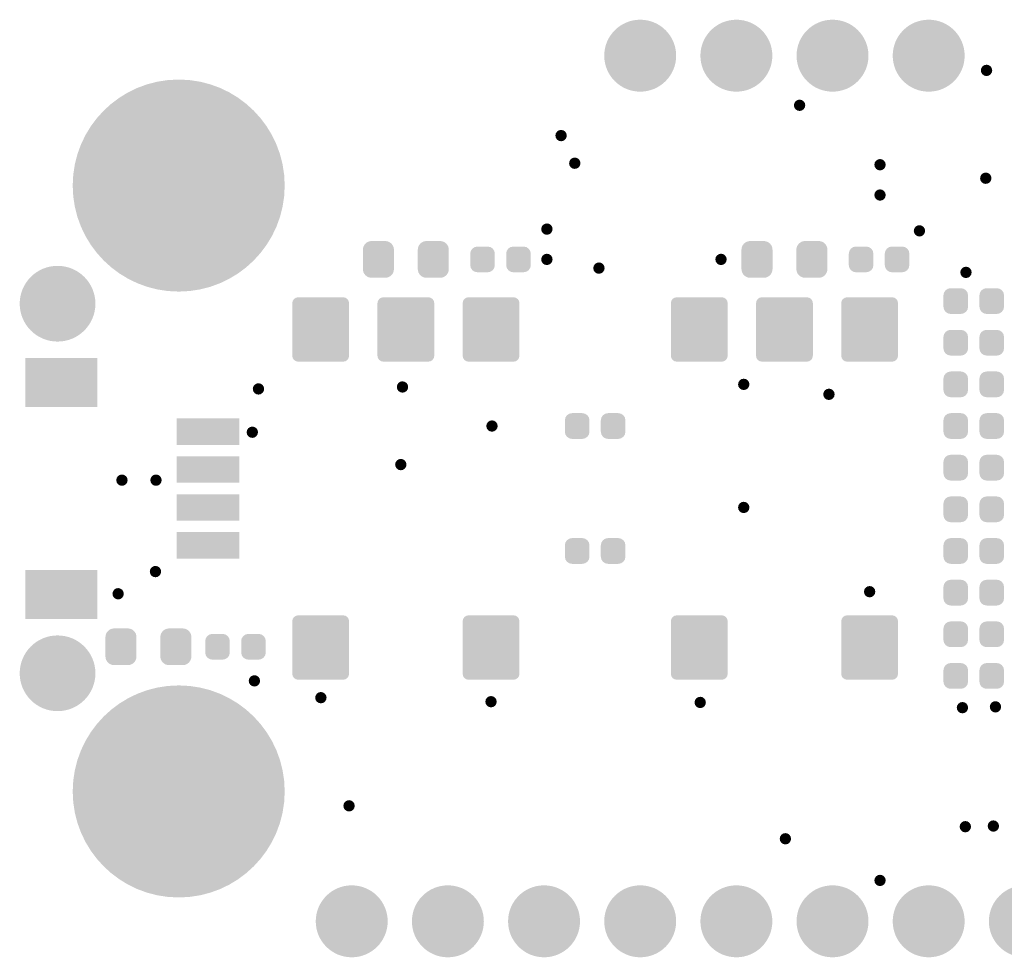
# Model space of a CAD drawing. Header units: inches. Extents: x 0.3 to 40.7, y 0.3 to 25.1.
# Tile 1 of 2: x 0.3 to 26.3, y 0.3 to 25.1. Entities that reach past the tile are written whole.
import ezdxf

# ---------------------------------------------------------------- set-up
doc = ezdxf.new("R2010")
doc.units = ezdxf.units.IN
for name, color, linetype in [('Pad Holes', 156, 'Continuous'), ('Top Solder', 216, 'Continuous'), ('Via Holes', 16, 'Continuous')]:
    doc.layers.add(name, color=color, linetype=linetype)

# ---------------------------------------------------------------- blocks, each defined once
blk = doc.blocks.new('RES_0402_3527')
at = {"layer": 'Top Solder'}
h = blk.add_hatch(color=216, dxfattribs=at)
edge = h.paths.add_edge_path()
edge.add_arc((-0.34, -0.15), 0.19, 270, 360)
edge.add_line((-0.15, -0.15), (-0.15, 0.15))
edge.add_arc((-0.34, 0.15), 0.19, 0, 90)
edge.add_line((-0.34, 0.34), (-0.61, 0.34))
edge.add_arc((-0.61, 0.15), 0.19, 90, 180)
edge.add_line((-0.8, 0.15), (-0.8, -0.15))
edge.add_arc((-0.61, -0.15), 0.19, 180, 270)
edge.add_line((-0.61, -0.34), (-0.34, -0.34))
h = blk.add_hatch(color=216, dxfattribs=at)
edge = h.paths.add_edge_path()
edge.add_arc((0.34, 0.15), 0.19, 90, 180)
edge.add_line((0.15, 0.15), (0.15, -0.15))
edge.add_arc((0.34, -0.15), 0.19, 180, 270)
edge.add_line((0.34, -0.34), (0.61, -0.34))
edge.add_arc((0.61, -0.15), 0.19, 270, 360)
edge.add_line((0.8, -0.15), (0.8, 0.15))
edge.add_arc((0.61, 0.15), 0.19, 0, 90)
edge.add_line((0.61, 0.34), (0.34, 0.34))
blk = doc.blocks.new('RES_0402_3528')
at = {"layer": 'Top Solder'}
h = blk.add_hatch(color=216, dxfattribs=at)
edge = h.paths.add_edge_path()
edge.add_arc((-0.34, -0.15), 0.19, 270, 360)
edge.add_line((-0.15, -0.15), (-0.15, 0.15))
edge.add_arc((-0.34, 0.15), 0.19, 0, 90)
edge.add_line((-0.34, 0.34), (-0.61, 0.34))
edge.add_arc((-0.61, 0.15), 0.19, 90, 180)
edge.add_line((-0.8, 0.15), (-0.8, -0.15))
edge.add_arc((-0.61, -0.15), 0.19, 180, 270)
edge.add_line((-0.61, -0.34), (-0.34, -0.34))
h = blk.add_hatch(color=216, dxfattribs=at)
edge = h.paths.add_edge_path()
edge.add_arc((0.34, 0.15), 0.19, 90, 180)
edge.add_line((0.15, 0.15), (0.15, -0.15))
edge.add_arc((0.34, -0.15), 0.19, 180, 270)
edge.add_line((0.34, -0.34), (0.61, -0.34))
edge.add_arc((0.61, -0.15), 0.19, 270, 360)
edge.add_line((0.8, -0.15), (0.8, 0.15))
edge.add_arc((0.61, 0.15), 0.19, 0, 90)
edge.add_line((0.61, 0.34), (0.34, 0.34))
blk = doc.blocks.new('RES_0402_3529')
at = {"layer": 'Top Solder'}
h = blk.add_hatch(color=216, dxfattribs=at)
edge = h.paths.add_edge_path()
edge.add_arc((-0.34, -0.15), 0.19, 270, 360)
edge.add_line((-0.15, -0.15), (-0.15, 0.15))
edge.add_arc((-0.34, 0.15), 0.19, 0, 90)
edge.add_line((-0.34, 0.34), (-0.61, 0.34))
edge.add_arc((-0.61, 0.15), 0.19, 90, 180)
edge.add_line((-0.8, 0.15), (-0.8, -0.15))
edge.add_arc((-0.61, -0.15), 0.19, 180, 270)
edge.add_line((-0.61, -0.34), (-0.34, -0.34))
h = blk.add_hatch(color=216, dxfattribs=at)
edge = h.paths.add_edge_path()
edge.add_arc((0.34, 0.15), 0.19, 90, 180)
edge.add_line((0.15, 0.15), (0.15, -0.15))
edge.add_arc((0.34, -0.15), 0.19, 180, 270)
edge.add_line((0.34, -0.34), (0.61, -0.34))
edge.add_arc((0.61, -0.15), 0.19, 270, 360)
edge.add_line((0.8, -0.15), (0.8, 0.15))
edge.add_arc((0.61, 0.15), 0.19, 0, 90)
edge.add_line((0.61, 0.34), (0.34, 0.34))
blk = doc.blocks.new('F_____________1___F_________1_3544')
at = {"layer": 'Top Solder'}
h = blk.add_hatch(color=216, dxfattribs=at)
edge = h.paths.add_edge_path()
edge.add_arc((0, 0), 1, 0, 360)
blk = doc.blocks.new('F_____________1___F_________1_3545')
at = {"layer": 'Top Solder'}
h = blk.add_hatch(color=216, dxfattribs=at)
edge = h.paths.add_edge_path()
edge.add_arc((0, 0), 1, 0, 360)
blk = doc.blocks.new('RES_0402_3549')
at = {"layer": 'Top Solder'}
h = blk.add_hatch(color=216, dxfattribs=at)
edge = h.paths.add_edge_path()
edge.add_arc((-0.34, -0.15), 0.19, 270, 360)
edge.add_line((-0.15, -0.15), (-0.15, 0.15))
edge.add_arc((-0.34, 0.15), 0.19, 0, 90)
edge.add_line((-0.34, 0.34), (-0.61, 0.34))
edge.add_arc((-0.61, 0.15), 0.19, 90, 180)
edge.add_line((-0.8, 0.15), (-0.8, -0.15))
edge.add_arc((-0.61, -0.15), 0.19, 180, 270)
edge.add_line((-0.61, -0.34), (-0.34, -0.34))
h = blk.add_hatch(color=216, dxfattribs=at)
edge = h.paths.add_edge_path()
edge.add_arc((0.34, 0.15), 0.19, 90, 180)
edge.add_line((0.15, 0.15), (0.15, -0.15))
edge.add_arc((0.34, -0.15), 0.19, 180, 270)
edge.add_line((0.34, -0.34), (0.61, -0.34))
edge.add_arc((0.61, -0.15), 0.19, 270, 360)
edge.add_line((0.8, -0.15), (0.8, 0.15))
edge.add_arc((0.61, 0.15), 0.19, 0, 90)
edge.add_line((0.61, 0.34), (0.34, 0.34))
blk = doc.blocks.new('RES_0402_3550')
at = {"layer": 'Top Solder'}
h = blk.add_hatch(color=216, dxfattribs=at)
edge = h.paths.add_edge_path()
edge.add_arc((-0.34, -0.15), 0.19, 270, 360)
edge.add_line((-0.15, -0.15), (-0.15, 0.15))
edge.add_arc((-0.34, 0.15), 0.19, 0, 90)
edge.add_line((-0.34, 0.34), (-0.61, 0.34))
edge.add_arc((-0.61, 0.15), 0.19, 90, 180)
edge.add_line((-0.8, 0.15), (-0.8, -0.15))
edge.add_arc((-0.61, -0.15), 0.19, 180, 270)
edge.add_line((-0.61, -0.34), (-0.34, -0.34))
h = blk.add_hatch(color=216, dxfattribs=at)
edge = h.paths.add_edge_path()
edge.add_arc((0.34, 0.15), 0.19, 90, 180)
edge.add_line((0.15, 0.15), (0.15, -0.15))
edge.add_arc((0.34, -0.15), 0.19, 180, 270)
edge.add_line((0.34, -0.34), (0.61, -0.34))
edge.add_arc((0.61, -0.15), 0.19, 270, 360)
edge.add_line((0.8, -0.15), (0.8, 0.15))
edge.add_arc((0.61, 0.15), 0.19, 0, 90)
edge.add_line((0.61, 0.34), (0.34, 0.34))
blk = doc.blocks.new('RES_0402_3551')
at = {"layer": 'Top Solder'}
h = blk.add_hatch(color=216, dxfattribs=at)
edge = h.paths.add_edge_path()
edge.add_arc((-0.34, -0.15), 0.19, 270, 360)
edge.add_line((-0.15, -0.15), (-0.15, 0.15))
edge.add_arc((-0.34, 0.15), 0.19, 0, 90)
edge.add_line((-0.34, 0.34), (-0.61, 0.34))
edge.add_arc((-0.61, 0.15), 0.19, 90, 180)
edge.add_line((-0.8, 0.15), (-0.8, -0.15))
edge.add_arc((-0.61, -0.15), 0.19, 180, 270)
edge.add_line((-0.61, -0.34), (-0.34, -0.34))
h = blk.add_hatch(color=216, dxfattribs=at)
edge = h.paths.add_edge_path()
edge.add_arc((0.34, 0.15), 0.19, 90, 180)
edge.add_line((0.15, 0.15), (0.15, -0.15))
edge.add_arc((0.34, -0.15), 0.19, 180, 270)
edge.add_line((0.34, -0.34), (0.61, -0.34))
edge.add_arc((0.61, -0.15), 0.19, 270, 360)
edge.add_line((0.8, -0.15), (0.8, 0.15))
edge.add_arc((0.61, 0.15), 0.19, 0, 90)
edge.add_line((0.61, 0.34), (0.34, 0.34))
blk = doc.blocks.new('RES_0402_3552')
at = {"layer": 'Top Solder'}
h = blk.add_hatch(color=216, dxfattribs=at)
edge = h.paths.add_edge_path()
edge.add_arc((-0.34, -0.15), 0.19, 270, 360)
edge.add_line((-0.15, -0.15), (-0.15, 0.15))
edge.add_arc((-0.34, 0.15), 0.19, 0, 90)
edge.add_line((-0.34, 0.34), (-0.61, 0.34))
edge.add_arc((-0.61, 0.15), 0.19, 90, 180)
edge.add_line((-0.8, 0.15), (-0.8, -0.15))
edge.add_arc((-0.61, -0.15), 0.19, 180, 270)
edge.add_line((-0.61, -0.34), (-0.34, -0.34))
h = blk.add_hatch(color=216, dxfattribs=at)
edge = h.paths.add_edge_path()
edge.add_arc((0.34, 0.15), 0.19, 90, 180)
edge.add_line((0.15, 0.15), (0.15, -0.15))
edge.add_arc((0.34, -0.15), 0.19, 180, 270)
edge.add_line((0.34, -0.34), (0.61, -0.34))
edge.add_arc((0.61, -0.15), 0.19, 270, 360)
edge.add_line((0.8, -0.15), (0.8, 0.15))
edge.add_arc((0.61, 0.15), 0.19, 0, 90)
edge.add_line((0.61, 0.34), (0.34, 0.34))
blk = doc.blocks.new('RES_0402_3553')
at = {"layer": 'Top Solder'}
h = blk.add_hatch(color=216, dxfattribs=at)
edge = h.paths.add_edge_path()
edge.add_arc((-0.34, -0.15), 0.19, 270, 360)
edge.add_line((-0.15, -0.15), (-0.15, 0.15))
edge.add_arc((-0.34, 0.15), 0.19, 0, 90)
edge.add_line((-0.34, 0.34), (-0.61, 0.34))
edge.add_arc((-0.61, 0.15), 0.19, 90, 180)
edge.add_line((-0.8, 0.15), (-0.8, -0.15))
edge.add_arc((-0.61, -0.15), 0.19, 180, 270)
edge.add_line((-0.61, -0.34), (-0.34, -0.34))
h = blk.add_hatch(color=216, dxfattribs=at)
edge = h.paths.add_edge_path()
edge.add_arc((0.34, 0.15), 0.19, 90, 180)
edge.add_line((0.15, 0.15), (0.15, -0.15))
edge.add_arc((0.34, -0.15), 0.19, 180, 270)
edge.add_line((0.34, -0.34), (0.61, -0.34))
edge.add_arc((0.61, -0.15), 0.19, 270, 360)
edge.add_line((0.8, -0.15), (0.8, 0.15))
edge.add_arc((0.61, 0.15), 0.19, 0, 90)
edge.add_line((0.61, 0.34), (0.34, 0.34))
blk = doc.blocks.new('RES_0402_3554')
at = {"layer": 'Top Solder'}
h = blk.add_hatch(color=216, dxfattribs=at)
edge = h.paths.add_edge_path()
edge.add_arc((-0.34, -0.15), 0.19, 270, 360)
edge.add_line((-0.15, -0.15), (-0.15, 0.15))
edge.add_arc((-0.34, 0.15), 0.19, 0, 90)
edge.add_line((-0.34, 0.34), (-0.61, 0.34))
edge.add_arc((-0.61, 0.15), 0.19, 90, 180)
edge.add_line((-0.8, 0.15), (-0.8, -0.15))
edge.add_arc((-0.61, -0.15), 0.19, 180, 270)
edge.add_line((-0.61, -0.34), (-0.34, -0.34))
h = blk.add_hatch(color=216, dxfattribs=at)
edge = h.paths.add_edge_path()
edge.add_arc((0.34, 0.15), 0.19, 90, 180)
edge.add_line((0.15, 0.15), (0.15, -0.15))
edge.add_arc((0.34, -0.15), 0.19, 180, 270)
edge.add_line((0.34, -0.34), (0.61, -0.34))
edge.add_arc((0.61, -0.15), 0.19, 270, 360)
edge.add_line((0.8, -0.15), (0.8, 0.15))
edge.add_arc((0.61, 0.15), 0.19, 0, 90)
edge.add_line((0.61, 0.34), (0.34, 0.34))
blk = doc.blocks.new('RES_0402_3556')
at = {"layer": 'Top Solder'}
h = blk.add_hatch(color=216, dxfattribs=at)
edge = h.paths.add_edge_path()
edge.add_arc((-0.34, -0.15), 0.19, 270, 360)
edge.add_line((-0.15, -0.15), (-0.15, 0.15))
edge.add_arc((-0.34, 0.15), 0.19, 0, 90)
edge.add_line((-0.34, 0.34), (-0.61, 0.34))
edge.add_arc((-0.61, 0.15), 0.19, 90, 180)
edge.add_line((-0.8, 0.15), (-0.8, -0.15))
edge.add_arc((-0.61, -0.15), 0.19, 180, 270)
edge.add_line((-0.61, -0.34), (-0.34, -0.34))
h = blk.add_hatch(color=216, dxfattribs=at)
edge = h.paths.add_edge_path()
edge.add_arc((0.34, 0.15), 0.19, 90, 180)
edge.add_line((0.15, 0.15), (0.15, -0.15))
edge.add_arc((0.34, -0.15), 0.19, 180, 270)
edge.add_line((0.34, -0.34), (0.61, -0.34))
edge.add_arc((0.61, -0.15), 0.19, 270, 360)
edge.add_line((0.8, -0.15), (0.8, 0.15))
edge.add_arc((0.61, 0.15), 0.19, 0, 90)
edge.add_line((0.61, 0.34), (0.34, 0.34))
blk = doc.blocks.new('RES_0402_3557')
at = {"layer": 'Top Solder'}
h = blk.add_hatch(color=216, dxfattribs=at)
edge = h.paths.add_edge_path()
edge.add_arc((-0.34, -0.15), 0.19, 270, 360)
edge.add_line((-0.15, -0.15), (-0.15, 0.15))
edge.add_arc((-0.34, 0.15), 0.19, 0, 90)
edge.add_line((-0.34, 0.34), (-0.61, 0.34))
edge.add_arc((-0.61, 0.15), 0.19, 90, 180)
edge.add_line((-0.8, 0.15), (-0.8, -0.15))
edge.add_arc((-0.61, -0.15), 0.19, 180, 270)
edge.add_line((-0.61, -0.34), (-0.34, -0.34))
h = blk.add_hatch(color=216, dxfattribs=at)
edge = h.paths.add_edge_path()
edge.add_arc((0.34, 0.15), 0.19, 90, 180)
edge.add_line((0.15, 0.15), (0.15, -0.15))
edge.add_arc((0.34, -0.15), 0.19, 180, 270)
edge.add_line((0.34, -0.34), (0.61, -0.34))
edge.add_arc((0.61, -0.15), 0.19, 270, 360)
edge.add_line((0.8, -0.15), (0.8, 0.15))
edge.add_arc((0.61, 0.15), 0.19, 0, 90)
edge.add_line((0.61, 0.34), (0.34, 0.34))
blk = doc.blocks.new('SM04B_SRSS_TB_LF__SN__F_________1_3558')
at = {"layer": 'Top Solder'}
for points in [[(-3.45, 2.888), (-2.15, 2.888), (-2.15, 0.988), (-3.45, 0.988)], [(2.15, 2.888), (3.45, 2.888), (3.45, 0.988), (2.15, 0.988)], [(-1.85, -1.112), (-1.15, -1.112), (-1.15, -2.762), (-1.85, -2.762)], [(-0.85, -1.112), (-0.15, -1.112), (-0.15, -2.762), (-0.85, -2.762)], [(0.15, -1.112), (0.85, -1.112), (0.85, -2.762), (0.15, -2.762)], [(1.15, -1.112), (1.85, -1.112), (1.85, -2.762), (1.15, -2.762)]]:
    blk.add_hatch(color=216, dxfattribs=at).paths.add_polyline_path(points)
blk = doc.blocks.new('LEDC1608X80N_AK_3560')
at = {"layer": 'Top Solder'}
h = blk.add_hatch(color=216, dxfattribs=at)
edge = h.paths.add_edge_path()
edge.add_arc((-0.545, -0.255), 0.23, 270, 360)
edge.add_line((-0.315, -0.255), (-0.315, 0.255))
edge.add_arc((-0.545, 0.255), 0.23, 0, 90)
edge.add_line((-0.545, 0.485), (-0.905, 0.485))
edge.add_arc((-0.905, 0.255), 0.23, 90, 180)
edge.add_line((-1.135, 0.255), (-1.135, -0.255))
edge.add_arc((-0.905, -0.255), 0.23, 180, 270)
edge.add_line((-0.905, -0.485), (-0.545, -0.485))
h = blk.add_hatch(color=216, dxfattribs=at)
edge = h.paths.add_edge_path()
edge.add_arc((0.545, 0.255), 0.23, 90, 180)
edge.add_line((0.315, 0.255), (0.315, -0.255))
edge.add_arc((0.545, -0.255), 0.23, 180, 270)
edge.add_line((0.545, -0.485), (0.905, -0.485))
edge.add_arc((0.905, -0.255), 0.23, 270, 360)
edge.add_line((1.135, -0.255), (1.135, 0.255))
edge.add_arc((0.905, 0.255), 0.23, 0, 90)
edge.add_line((0.905, 0.485), (0.545, 0.485))
blk = doc.blocks.new('RES_0402_3561')
at = {"layer": 'Top Solder'}
h = blk.add_hatch(color=216, dxfattribs=at)
edge = h.paths.add_edge_path()
edge.add_arc((-0.34, -0.15), 0.19, 270, 360)
edge.add_line((-0.15, -0.15), (-0.15, 0.15))
edge.add_arc((-0.34, 0.15), 0.19, 0, 90)
edge.add_line((-0.34, 0.34), (-0.61, 0.34))
edge.add_arc((-0.61, 0.15), 0.19, 90, 180)
edge.add_line((-0.8, 0.15), (-0.8, -0.15))
edge.add_arc((-0.61, -0.15), 0.19, 180, 270)
edge.add_line((-0.61, -0.34), (-0.34, -0.34))
h = blk.add_hatch(color=216, dxfattribs=at)
edge = h.paths.add_edge_path()
edge.add_arc((0.34, 0.15), 0.19, 90, 180)
edge.add_line((0.15, 0.15), (0.15, -0.15))
edge.add_arc((0.34, -0.15), 0.19, 180, 270)
edge.add_line((0.34, -0.34), (0.61, -0.34))
edge.add_arc((0.61, -0.15), 0.19, 270, 360)
edge.add_line((0.8, -0.15), (0.8, 0.15))
edge.add_arc((0.61, 0.15), 0.19, 0, 90)
edge.add_line((0.61, 0.34), (0.34, 0.34))
blk = doc.blocks.new('PIN_HEADER_2_54___VERT__1_4POS_F_________1_3565')
at = {"layer": 'Pad Holes'}
h = blk.add_hatch(color=7, dxfattribs=at)
edge = h.paths.add_edge_path()
edge.add_arc((-3.81, 0), 0.5, 0, 360)
h = blk.add_hatch(color=7, dxfattribs=at)
edge = h.paths.add_edge_path()
edge.add_arc((-1.27, 0), 0.5, 0, 360)
h = blk.add_hatch(color=7, dxfattribs=at)
edge = h.paths.add_edge_path()
edge.add_arc((1.27, 0), 0.5, 0, 360)
h = blk.add_hatch(color=7, dxfattribs=at)
edge = h.paths.add_edge_path()
edge.add_arc((3.81, 0), 0.5, 0, 360)
at = {"layer": 'Top Solder'}
h = blk.add_hatch(color=216, dxfattribs=at)
edge = h.paths.add_edge_path()
edge.add_arc((-3.81, 0), 0.95, 0, 360)
h = blk.add_hatch(color=216, dxfattribs=at)
edge = h.paths.add_edge_path()
edge.add_arc((-1.27, 0), 0.95, 0, 360)
h = blk.add_hatch(color=216, dxfattribs=at)
edge = h.paths.add_edge_path()
edge.add_arc((1.27, 0), 0.95, 0, 360)
h = blk.add_hatch(color=216, dxfattribs=at)
edge = h.paths.add_edge_path()
edge.add_arc((3.81, 0), 0.95, 0, 360)
blk = doc.blocks.new('LEDC1608X80N_AK_3566')
at = {"layer": 'Top Solder'}
h = blk.add_hatch(color=216, dxfattribs=at)
edge = h.paths.add_edge_path()
edge.add_arc((-0.545, -0.255), 0.23, 270, 360)
edge.add_line((-0.315, -0.255), (-0.315, 0.255))
edge.add_arc((-0.545, 0.255), 0.23, 0, 90)
edge.add_line((-0.545, 0.485), (-0.905, 0.485))
edge.add_arc((-0.905, 0.255), 0.23, 90, 180)
edge.add_line((-1.135, 0.255), (-1.135, -0.255))
edge.add_arc((-0.905, -0.255), 0.23, 180, 270)
edge.add_line((-0.905, -0.485), (-0.545, -0.485))
h = blk.add_hatch(color=216, dxfattribs=at)
edge = h.paths.add_edge_path()
edge.add_arc((0.545, 0.255), 0.23, 90, 180)
edge.add_line((0.315, 0.255), (0.315, -0.255))
edge.add_arc((0.545, -0.255), 0.23, 180, 270)
edge.add_line((0.545, -0.485), (0.905, -0.485))
edge.add_arc((0.905, -0.255), 0.23, 270, 360)
edge.add_line((1.135, -0.255), (1.135, 0.255))
edge.add_arc((0.905, 0.255), 0.23, 0, 90)
edge.add_line((0.905, 0.485), (0.545, 0.485))
blk = doc.blocks.new('PIN_HEADER_2_54___VERT__1_10POS_3567')
at = {"layer": 'Pad Holes'}
h = blk.add_hatch(color=7, dxfattribs=at)
edge = h.paths.add_edge_path()
edge.add_arc((-11.43, 0), 0.5, 0, 360)
h = blk.add_hatch(color=7, dxfattribs=at)
edge = h.paths.add_edge_path()
edge.add_arc((-8.89, 0), 0.5, 0, 360)
h = blk.add_hatch(color=7, dxfattribs=at)
edge = h.paths.add_edge_path()
edge.add_arc((-6.35, 0), 0.5, 0, 360)
h = blk.add_hatch(color=7, dxfattribs=at)
edge = h.paths.add_edge_path()
edge.add_arc((-3.81, 0), 0.5, 0, 360)
h = blk.add_hatch(color=7, dxfattribs=at)
edge = h.paths.add_edge_path()
edge.add_arc((-1.27, 0), 0.5, 0, 360)
h = blk.add_hatch(color=7, dxfattribs=at)
edge = h.paths.add_edge_path()
edge.add_arc((1.27, 0), 0.5, 0, 360)
h = blk.add_hatch(color=7, dxfattribs=at)
edge = h.paths.add_edge_path()
edge.add_arc((3.81, 0), 0.5, 0, 360)
h = blk.add_hatch(color=7, dxfattribs=at)
edge = h.paths.add_edge_path()
edge.add_arc((6.35, 0), 0.5, 0, 360)
h = blk.add_hatch(color=7, dxfattribs=at)
edge = h.paths.add_edge_path()
edge.add_arc((8.89, 0), 0.5, 0, 360)
h = blk.add_hatch(color=7, dxfattribs=at)
edge = h.paths.add_edge_path()
edge.add_arc((11.43, 0), 0.5, 0, 360)
at = {"layer": 'Top Solder'}
h = blk.add_hatch(color=216, dxfattribs=at)
edge = h.paths.add_edge_path()
edge.add_arc((-11.43, 0), 0.95, 0, 360)
h = blk.add_hatch(color=216, dxfattribs=at)
edge = h.paths.add_edge_path()
edge.add_arc((-8.89, 0), 0.95, 0, 360)
h = blk.add_hatch(color=216, dxfattribs=at)
edge = h.paths.add_edge_path()
edge.add_arc((-6.35, 0), 0.95, 0, 360)
h = blk.add_hatch(color=216, dxfattribs=at)
edge = h.paths.add_edge_path()
edge.add_arc((-3.81, 0), 0.95, 0, 360)
h = blk.add_hatch(color=216, dxfattribs=at)
edge = h.paths.add_edge_path()
edge.add_arc((-1.27, 0), 0.95, 0, 360)
h = blk.add_hatch(color=216, dxfattribs=at)
edge = h.paths.add_edge_path()
edge.add_arc((1.27, 0), 0.95, 0, 360)
h = blk.add_hatch(color=216, dxfattribs=at)
edge = h.paths.add_edge_path()
edge.add_arc((3.81, 0), 0.95, 0, 360)
h = blk.add_hatch(color=216, dxfattribs=at)
edge = h.paths.add_edge_path()
edge.add_arc((6.35, 0), 0.95, 0, 360)
h = blk.add_hatch(color=216, dxfattribs=at)
edge = h.paths.add_edge_path()
edge.add_arc((8.89, 0), 0.95, 0, 360)
h = blk.add_hatch(color=216, dxfattribs=at)
edge = h.paths.add_edge_path()
edge.add_arc((11.43, 0), 0.95, 0, 360)
blk = doc.blocks.new('TS42_3568')
at = {"layer": 'Top Solder'}
h = blk.add_hatch(color=216, dxfattribs=at)
edge = h.paths.add_edge_path()
edge.add_arc((-3.505, 1.655), 0.155, 270, 360)
edge.add_line((-3.35, 1.655), (-3.35, 2.845))
edge.add_arc((-3.505, 2.845), 0.155, 0, 90)
edge.add_line((-3.505, 3), (-4.895, 3))
edge.add_arc((-4.895, 2.845), 0.155, 90, 180)
edge.add_line((-5.05, 2.845), (-5.05, 1.655))
edge.add_arc((-4.895, 1.655), 0.155, 180, 270)
edge.add_line((-4.895, 1.5), (-3.505, 1.5))
h = blk.add_hatch(color=216, dxfattribs=at)
edge = h.paths.add_edge_path()
edge.add_arc((4.895, 1.655), 0.155, 270, 360)
edge.add_line((5.05, 1.655), (5.05, 2.845))
edge.add_arc((4.895, 2.845), 0.155, 0, 90)
edge.add_line((4.895, 3), (3.505, 3))
edge.add_arc((3.505, 2.845), 0.155, 90, 180)
edge.add_line((3.35, 2.845), (3.35, 1.655))
edge.add_arc((3.505, 1.655), 0.155, 180, 270)
edge.add_line((3.505, 1.5), (4.895, 1.5))
h = blk.add_hatch(color=216, dxfattribs=at)
edge = h.paths.add_edge_path()
edge.add_arc((4.895, -0.595), 0.155, 270, 360)
edge.add_line((5.05, -0.595), (5.05, 0.595))
edge.add_arc((4.895, 0.595), 0.155, 0, 90)
edge.add_line((4.895, 0.75), (3.505, 0.75))
edge.add_arc((3.505, 0.595), 0.155, 90, 180)
edge.add_line((3.35, 0.595), (3.35, -0.595))
edge.add_arc((3.505, -0.595), 0.155, 180, 270)
edge.add_line((3.505, -0.75), (4.895, -0.75))
h = blk.add_hatch(color=216, dxfattribs=at)
edge = h.paths.add_edge_path()
edge.add_arc((-3.505, -2.845), 0.155, 270, 360)
edge.add_line((-3.35, -2.845), (-3.35, -1.655))
edge.add_arc((-3.505, -1.655), 0.155, 0, 90)
edge.add_line((-3.505, -1.5), (-4.895, -1.5))
edge.add_arc((-4.895, -1.655), 0.155, 90, 180)
edge.add_line((-5.05, -1.655), (-5.05, -2.845))
edge.add_arc((-4.895, -2.845), 0.155, 180, 270)
edge.add_line((-4.895, -3), (-3.505, -3))
h = blk.add_hatch(color=216, dxfattribs=at)
edge = h.paths.add_edge_path()
edge.add_arc((4.895, -2.845), 0.155, 270, 360)
edge.add_line((5.05, -2.845), (5.05, -1.655))
edge.add_arc((4.895, -1.655), 0.155, 0, 90)
edge.add_line((4.895, -1.5), (3.505, -1.5))
edge.add_arc((3.505, -1.655), 0.155, 90, 180)
edge.add_line((3.35, -1.655), (3.35, -2.845))
edge.add_arc((3.505, -2.845), 0.155, 180, 270)
edge.add_line((3.505, -3), (4.895, -3))
blk = doc.blocks.new('RES_0402_3569')
at = {"layer": 'Top Solder'}
h = blk.add_hatch(color=216, dxfattribs=at)
edge = h.paths.add_edge_path()
edge.add_arc((-0.34, -0.15), 0.19, 270, 360)
edge.add_line((-0.15, -0.15), (-0.15, 0.15))
edge.add_arc((-0.34, 0.15), 0.19, 0, 90)
edge.add_line((-0.34, 0.34), (-0.61, 0.34))
edge.add_arc((-0.61, 0.15), 0.19, 90, 180)
edge.add_line((-0.8, 0.15), (-0.8, -0.15))
edge.add_arc((-0.61, -0.15), 0.19, 180, 270)
edge.add_line((-0.61, -0.34), (-0.34, -0.34))
h = blk.add_hatch(color=216, dxfattribs=at)
edge = h.paths.add_edge_path()
edge.add_arc((0.34, 0.15), 0.19, 90, 180)
edge.add_line((0.15, 0.15), (0.15, -0.15))
edge.add_arc((0.34, -0.15), 0.19, 180, 270)
edge.add_line((0.34, -0.34), (0.61, -0.34))
edge.add_arc((0.61, -0.15), 0.19, 270, 360)
edge.add_line((0.8, -0.15), (0.8, 0.15))
edge.add_arc((0.61, 0.15), 0.19, 0, 90)
edge.add_line((0.61, 0.34), (0.34, 0.34))
blk = doc.blocks.new('LEDC1608X80N_AK_3570')
at = {"layer": 'Top Solder'}
h = blk.add_hatch(color=216, dxfattribs=at)
edge = h.paths.add_edge_path()
edge.add_arc((-0.545, -0.255), 0.23, 270, 360)
edge.add_line((-0.315, -0.255), (-0.315, 0.255))
edge.add_arc((-0.545, 0.255), 0.23, 0, 90)
edge.add_line((-0.545, 0.485), (-0.905, 0.485))
edge.add_arc((-0.905, 0.255), 0.23, 90, 180)
edge.add_line((-1.135, 0.255), (-1.135, -0.255))
edge.add_arc((-0.905, -0.255), 0.23, 180, 270)
edge.add_line((-0.905, -0.485), (-0.545, -0.485))
h = blk.add_hatch(color=216, dxfattribs=at)
edge = h.paths.add_edge_path()
edge.add_arc((0.545, 0.255), 0.23, 90, 180)
edge.add_line((0.315, 0.255), (0.315, -0.255))
edge.add_arc((0.545, -0.255), 0.23, 180, 270)
edge.add_line((0.545, -0.485), (0.905, -0.485))
edge.add_arc((0.905, -0.255), 0.23, 270, 360)
edge.add_line((1.135, -0.255), (1.135, 0.255))
edge.add_arc((0.905, 0.255), 0.23, 0, 90)
edge.add_line((0.905, 0.485), (0.545, 0.485))
blk = doc.blocks.new('TS42_3571')
at = {"layer": 'Top Solder'}
h = blk.add_hatch(color=216, dxfattribs=at)
edge = h.paths.add_edge_path()
edge.add_arc((-3.505, 1.655), 0.155, 270, 360)
edge.add_line((-3.35, 1.655), (-3.35, 2.845))
edge.add_arc((-3.505, 2.845), 0.155, 0, 90)
edge.add_line((-3.505, 3), (-4.895, 3))
edge.add_arc((-4.895, 2.845), 0.155, 90, 180)
edge.add_line((-5.05, 2.845), (-5.05, 1.655))
edge.add_arc((-4.895, 1.655), 0.155, 180, 270)
edge.add_line((-4.895, 1.5), (-3.505, 1.5))
h = blk.add_hatch(color=216, dxfattribs=at)
edge = h.paths.add_edge_path()
edge.add_arc((4.895, 1.655), 0.155, 270, 360)
edge.add_line((5.05, 1.655), (5.05, 2.845))
edge.add_arc((4.895, 2.845), 0.155, 0, 90)
edge.add_line((4.895, 3), (3.505, 3))
edge.add_arc((3.505, 2.845), 0.155, 90, 180)
edge.add_line((3.35, 2.845), (3.35, 1.655))
edge.add_arc((3.505, 1.655), 0.155, 180, 270)
edge.add_line((3.505, 1.5), (4.895, 1.5))
h = blk.add_hatch(color=216, dxfattribs=at)
edge = h.paths.add_edge_path()
edge.add_arc((4.895, -0.595), 0.155, 270, 360)
edge.add_line((5.05, -0.595), (5.05, 0.595))
edge.add_arc((4.895, 0.595), 0.155, 0, 90)
edge.add_line((4.895, 0.75), (3.505, 0.75))
edge.add_arc((3.505, 0.595), 0.155, 90, 180)
edge.add_line((3.35, 0.595), (3.35, -0.595))
edge.add_arc((3.505, -0.595), 0.155, 180, 270)
edge.add_line((3.505, -0.75), (4.895, -0.75))
h = blk.add_hatch(color=216, dxfattribs=at)
edge = h.paths.add_edge_path()
edge.add_arc((-3.505, -2.845), 0.155, 270, 360)
edge.add_line((-3.35, -2.845), (-3.35, -1.655))
edge.add_arc((-3.505, -1.655), 0.155, 0, 90)
edge.add_line((-3.505, -1.5), (-4.895, -1.5))
edge.add_arc((-4.895, -1.655), 0.155, 90, 180)
edge.add_line((-5.05, -1.655), (-5.05, -2.845))
edge.add_arc((-4.895, -2.845), 0.155, 180, 270)
edge.add_line((-4.895, -3), (-3.505, -3))
h = blk.add_hatch(color=216, dxfattribs=at)
edge = h.paths.add_edge_path()
edge.add_arc((4.895, -2.845), 0.155, 270, 360)
edge.add_line((5.05, -2.845), (5.05, -1.655))
edge.add_arc((4.895, -1.655), 0.155, 0, 90)
edge.add_line((4.895, -1.5), (3.505, -1.5))
edge.add_arc((3.505, -1.655), 0.155, 90, 180)
edge.add_line((3.35, -1.655), (3.35, -2.845))
edge.add_arc((3.505, -2.845), 0.155, 180, 270)
edge.add_line((3.505, -3), (4.895, -3))
blk = doc.blocks.new('RES_0402_3572')
at = {"layer": 'Top Solder'}
h = blk.add_hatch(color=216, dxfattribs=at)
edge = h.paths.add_edge_path()
edge.add_arc((-0.34, -0.15), 0.19, 270, 360)
edge.add_line((-0.15, -0.15), (-0.15, 0.15))
edge.add_arc((-0.34, 0.15), 0.19, 0, 90)
edge.add_line((-0.34, 0.34), (-0.61, 0.34))
edge.add_arc((-0.61, 0.15), 0.19, 90, 180)
edge.add_line((-0.8, 0.15), (-0.8, -0.15))
edge.add_arc((-0.61, -0.15), 0.19, 180, 270)
edge.add_line((-0.61, -0.34), (-0.34, -0.34))
h = blk.add_hatch(color=216, dxfattribs=at)
edge = h.paths.add_edge_path()
edge.add_arc((0.34, 0.15), 0.19, 90, 180)
edge.add_line((0.15, 0.15), (0.15, -0.15))
edge.add_arc((0.34, -0.15), 0.19, 180, 270)
edge.add_line((0.34, -0.34), (0.61, -0.34))
edge.add_arc((0.61, -0.15), 0.19, 270, 360)
edge.add_line((0.8, -0.15), (0.8, 0.15))
edge.add_arc((0.61, 0.15), 0.19, 0, 90)
edge.add_line((0.61, 0.34), (0.34, 0.34))
blk = doc.blocks.new('RES_0402_3573')
at = {"layer": 'Top Solder'}
h = blk.add_hatch(color=216, dxfattribs=at)
edge = h.paths.add_edge_path()
edge.add_arc((-0.34, -0.15), 0.19, 270, 360)
edge.add_line((-0.15, -0.15), (-0.15, 0.15))
edge.add_arc((-0.34, 0.15), 0.19, 0, 90)
edge.add_line((-0.34, 0.34), (-0.61, 0.34))
edge.add_arc((-0.61, 0.15), 0.19, 90, 180)
edge.add_line((-0.8, 0.15), (-0.8, -0.15))
edge.add_arc((-0.61, -0.15), 0.19, 180, 270)
edge.add_line((-0.61, -0.34), (-0.34, -0.34))
h = blk.add_hatch(color=216, dxfattribs=at)
edge = h.paths.add_edge_path()
edge.add_arc((0.34, 0.15), 0.19, 90, 180)
edge.add_line((0.15, 0.15), (0.15, -0.15))
edge.add_arc((0.34, -0.15), 0.19, 180, 270)
edge.add_line((0.34, -0.34), (0.61, -0.34))
edge.add_arc((0.61, -0.15), 0.19, 270, 360)
edge.add_line((0.8, -0.15), (0.8, 0.15))
edge.add_arc((0.61, 0.15), 0.19, 0, 90)
edge.add_line((0.61, 0.34), (0.34, 0.34))

msp = doc.modelspace()

# ---------------------------------------------------------------- hatches: boundary and pattern name
at = {"layer": 'Pad Holes'}
h = msp.add_hatch(color=7, dxfattribs=at)
edge = h.paths.add_edge_path()
edge.add_arc((4.5, 20.68), 1.6, 0, 360)
h = msp.add_hatch(color=7, dxfattribs=at)
edge = h.paths.add_edge_path()
edge.add_arc((4.5, 4.68), 1.6, 0, 360)
at = {"layer": 'Top Solder'}
h = msp.add_hatch(color=216, dxfattribs=at)
edge = h.paths.add_edge_path()
edge.add_arc((4.5, 20.68), 2.8, 0, 360)
h = msp.add_hatch(color=216, dxfattribs=at)
edge = h.paths.add_edge_path()
edge.add_arc((4.5, 4.68), 2.8, 0, 360)
at = {"layer": 'Via Holes'}
h = msp.add_hatch(color=7, dxfattribs=at)
edge = h.paths.add_edge_path()
edge.add_arc((25.838, 23.722), 0.15, 0, 360)
h = msp.add_hatch(color=7, dxfattribs=at)
edge = h.paths.add_edge_path()
edge.add_arc((20.9, 22.8), 0.15, 0, 360)
h = msp.add_hatch(color=7, dxfattribs=at)
edge = h.paths.add_edge_path()
edge.add_arc((14.6, 22), 0.15, 0, 360)
h = msp.add_hatch(color=7, dxfattribs=at)
edge = h.paths.add_edge_path()
edge.add_arc((14.962, 21.27), 0.15, 0, 360)
h = msp.add_hatch(color=7, dxfattribs=at)
edge = h.paths.add_edge_path()
edge.add_arc((23.025, 21.23), 0.15, 0, 360)
h = msp.add_hatch(color=7, dxfattribs=at)
edge = h.paths.add_edge_path()
edge.add_arc((25.818, 20.874), 0.15, 0, 360)
h = msp.add_hatch(color=7, dxfattribs=at)
edge = h.paths.add_edge_path()
edge.add_arc((23.025, 20.43), 0.15, 0, 360)
h = msp.add_hatch(color=7, dxfattribs=at)
edge = h.paths.add_edge_path()
edge.add_arc((14.225, 19.53), 0.15, 0, 360)
h = msp.add_hatch(color=7, dxfattribs=at)
edge = h.paths.add_edge_path()
edge.add_arc((24.066, 19.484), 0.15, 0, 360)
h = msp.add_hatch(color=7, dxfattribs=at)
edge = h.paths.add_edge_path()
edge.add_arc((14.225, 18.73), 0.15, 0, 360)
h = msp.add_hatch(color=7, dxfattribs=at)
edge = h.paths.add_edge_path()
edge.add_arc((18.825, 18.73), 0.15, 0, 360)
h = msp.add_hatch(color=7, dxfattribs=at)
edge = h.paths.add_edge_path()
edge.add_arc((15.6, 18.5), 0.15, 0, 360)
h = msp.add_hatch(color=7, dxfattribs=at)
edge = h.paths.add_edge_path()
edge.add_arc((25.295, 18.387), 0.15, 0, 360)
h = msp.add_hatch(color=7, dxfattribs=at)
edge = h.paths.add_edge_path()
edge.add_arc((6.607, 15.31), 0.15, 0, 360)
h = msp.add_hatch(color=7, dxfattribs=at)
edge = h.paths.add_edge_path()
edge.add_arc((10.411, 15.361), 0.15, 0, 360)
h = msp.add_hatch(color=7, dxfattribs=at)
edge = h.paths.add_edge_path()
edge.add_arc((19.425, 15.43), 0.15, 0, 360)
h = msp.add_hatch(color=7, dxfattribs=at)
edge = h.paths.add_edge_path()
edge.add_arc((21.675, 15.167), 0.15, 0, 360)
h = msp.add_hatch(color=7, dxfattribs=at)
edge = h.paths.add_edge_path()
edge.add_arc((6.444, 14.166), 0.15, 0, 360)
h = msp.add_hatch(color=7, dxfattribs=at)
edge = h.paths.add_edge_path()
edge.add_arc((12.775, 14.33), 0.15, 0, 360)
h = msp.add_hatch(color=7, dxfattribs=at)
edge = h.paths.add_edge_path()
edge.add_arc((10.367, 13.312), 0.15, 0, 360)
h = msp.add_hatch(color=7, dxfattribs=at)
edge = h.paths.add_edge_path()
edge.add_arc((3, 12.9), 0.15, 0, 360)
h = msp.add_hatch(color=7, dxfattribs=at)
edge = h.paths.add_edge_path()
edge.add_arc((3.9, 12.9), 0.15, 0, 360)
h = msp.add_hatch(color=7, dxfattribs=at)
edge = h.paths.add_edge_path()
edge.add_arc((19.425, 12.18), 0.15, 0, 360)
h = msp.add_hatch(color=7, dxfattribs=at)
edge = h.paths.add_edge_path()
edge.add_arc((3.886, 10.486), 0.15, 0, 360)
h = msp.add_hatch(color=7, dxfattribs=at)
edge = h.paths.add_edge_path()
edge.add_arc((2.9, 9.9), 0.15, 0, 360)
h = msp.add_hatch(color=7, dxfattribs=at)
edge = h.paths.add_edge_path()
edge.add_arc((22.75, 9.955), 0.15, 0, 360)
h = msp.add_hatch(color=7, dxfattribs=at)
edge = h.paths.add_edge_path()
edge.add_arc((6.5, 7.6), 0.15, 0, 360)
h = msp.add_hatch(color=7, dxfattribs=at)
edge = h.paths.add_edge_path()
edge.add_arc((8.255, 7.156), 0.15, 0, 360)
h = msp.add_hatch(color=7, dxfattribs=at)
edge = h.paths.add_edge_path()
edge.add_arc((12.75, 7.05), 0.15, 0, 360)
h = msp.add_hatch(color=7, dxfattribs=at)
edge = h.paths.add_edge_path()
edge.add_arc((18.275, 7.03), 0.15, 0, 360)
h = msp.add_hatch(color=7, dxfattribs=at)
edge = h.paths.add_edge_path()
edge.add_arc((25.202, 6.892), 0.15, 0, 360)
h = msp.add_hatch(color=7, dxfattribs=at)
edge = h.paths.add_edge_path()
edge.add_arc((26.074, 6.914), 0.15, 0, 360)
h = msp.add_hatch(color=7, dxfattribs=at)
edge = h.paths.add_edge_path()
edge.add_arc((9, 4.3), 0.15, 0, 360)
h = msp.add_hatch(color=7, dxfattribs=at)
edge = h.paths.add_edge_path()
edge.add_arc((26.019, 3.766), 0.15, 0, 360)
h = msp.add_hatch(color=7, dxfattribs=at)
edge = h.paths.add_edge_path()
edge.add_arc((25.278, 3.749), 0.15, 0, 360)
h = msp.add_hatch(color=7, dxfattribs=at)
edge = h.paths.add_edge_path()
edge.add_arc((20.525, 3.43), 0.15, 0, 360)
h = msp.add_hatch(color=7, dxfattribs=at)
edge = h.paths.add_edge_path()
edge.add_arc((23.025, 2.33), 0.15, 0, 360)

# ---------------------------------------------------------------- block references
for name, p in [('PIN_HEADER_2_54___VERT__1_4POS_F_________1_3565', (20.5, 24.11)), ('RES_0402_3573', (25.5, 17.63)), ('RES_0402_3551', (25.5, 16.53)), ('RES_0402_3553', (25.5, 15.43)), ('RES_0402_3529', (15.5, 14.33)), ('RES_0402_3549', (25.5, 14.33)), ('RES_0402_3550', (25.5, 13.23)), ('RES_0402_3554', (25.5, 12.13)), ('RES_0402_3552', (25.5, 11.03)), ('RES_0402_3527', (25.5, 7.73)), ('PIN_HEADER_2_54___VERT__1_10POS_3567', (20.5, 1.25))]:
    msp.add_blockref(name, p)
for name, p, rotation in [('LEDC1608X80N_AK_3570', (10.5, 18.73), 180), ('RES_0402_3569', (13, 18.73), 180), ('LEDC1608X80N_AK_3566', (20.5, 18.73), 180), ('RES_0402_3572', (23, 18.73), 180), ('F_____________1___F_________1_3545', (1.3, 17.56), 270), ('TS42_3571', (10.5, 12.68), 90), ('TS42_3568', (20.5, 12.68), 90), ('SM04B_SRSS_TB_LF__SN__F_________1_3558', (3.337, 12.68), 90), ('RES_0402_3528', (15.5, 11.03), 180), ('RES_0402_3556', (25.5, 9.93), 180), ('RES_0402_3557', (25.5, 8.83), 180), ('LEDC1608X80N_AK_3560', (3.7, 8.5), 180), ('F_____________1___F_________1_3544', (1.3, 7.8), 270), ('RES_0402_3561', (6, 8.5), 180)]:
    msp.add_blockref(name, p, dxfattribs=dict(rotation=rotation))

doc.saveas('drawing.dxf')
